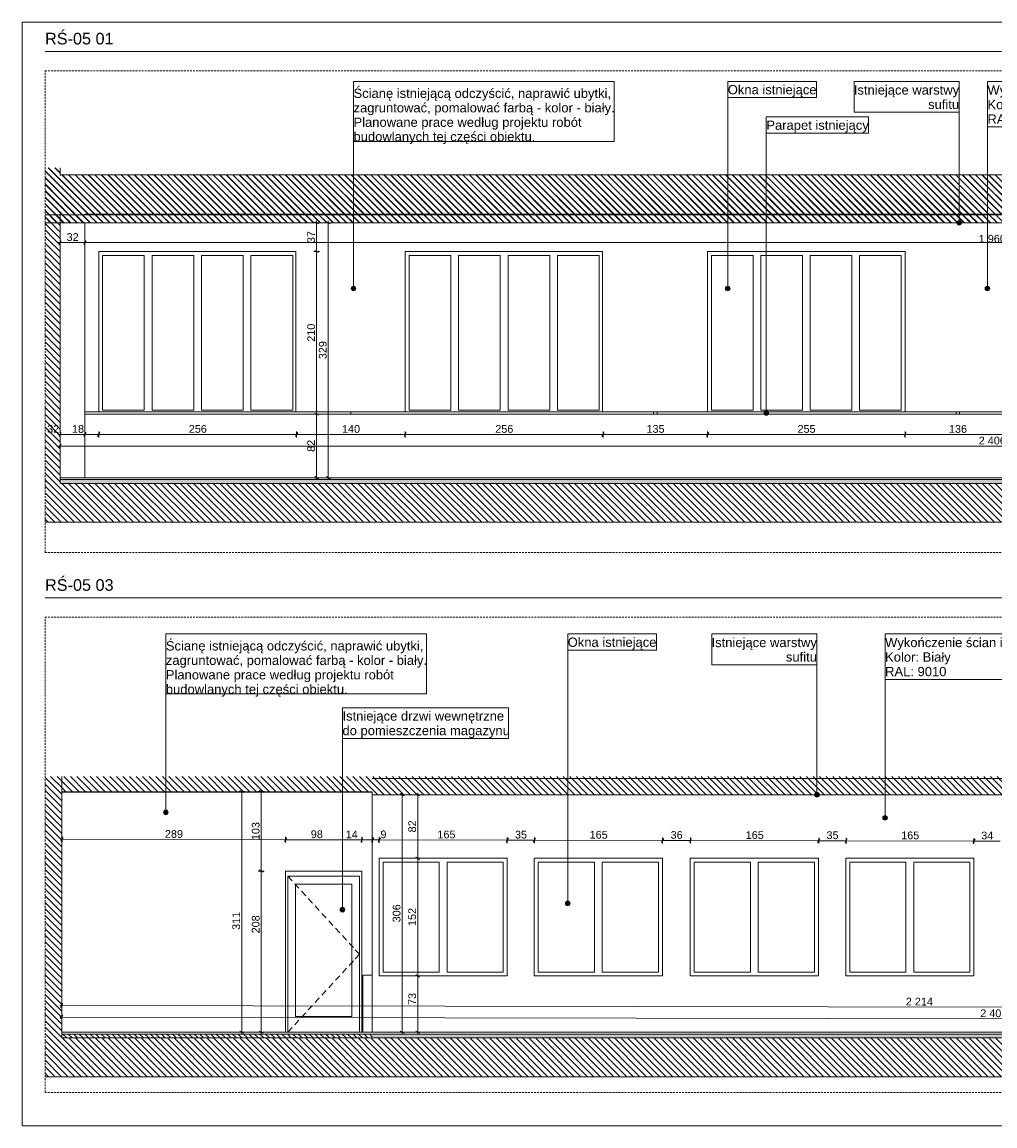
# Model space of a CAD drawing. Extents: x 180 to 8540, y 54 to 2910.
# Tile 1 of 4: x 180 to 2692, y 60 to 2910. Entities that reach past the tile are written whole.
import ezdxf
from ezdxf.xclip import XClip

# ---------------------------------------------------------------- set-up
doc = ezdxf.new("R2010")
doc.units = 0
doc.header["$MEASUREMENT"] = 0
doc.header["$XCLIPFRAME"] = 0
doc.linetypes.add('Przerywana długa', pattern=[78, 50, -28])
for name, color, linetype in [('280-A Dachy Powłoki', 7, 'Continuous'), ('399-W Wymiary i opisy', 7, 'Continuous'), ('420-K Ściany', 7, 'Continuous'), ('422-K ściany etap 2', 7, 'Continuous'), ('460-K Stropy', 7, 'Continuous'), ('460-K Stropy - wymieniane warstwy', 7, 'Continuous'), ('810-G Ogólne', 7, 'Continuous'), ('820-G Rysunki Obrazki', 7, 'Continuous'), ('824-G Wypełnienia RŚ', 7, 'Continuous'), ('840-G Znaczniki ogólne', 7, 'Continuous')]:
    doc.layers.add(name, color=color, linetype=linetype)
doc.styles.add('STYL_AUTOMATYCZNY_2', font='arial.ttf')
doc.styles.add('STYL_AUTOMATYCZNY_3', font='arial.ttf')
pattern_1 = [(135, (4188.184, 1733.606), (8.48528, 8.48528), [])]
pattern_2 = [(135, (1185.322, 302.057), (8.48528, 8.48528), [])]
pattern_3 = [(135, (1185.322, 302.057), (14.14214, 14.14214), [15, -5]), (135, (1171.18, 302.057), (14.14214, 14.14214), [15, -5])]

# ---------------------------------------------------------------- blocks, each defined once
blk = doc.blocks.new('Rysunek_1_4', base_point=(4188.2, 1733.6))
at = {"layer": '280-A Dachy Powłoki', "linetype": 'Continuous', "lineweight": 13}
h = blk.add_hatch(dxfattribs=at)
h.set_pattern_fill('Ściany_istniejące_0004', color=8, style=0, pattern_type=2)
h.set_pattern_definition(pattern_1)
h.paths.add_polyline_path([(278.3, 2514.2), (278.3, 2414.1), (4289.2, 2414.1), (4289.2, 2514.2)])
h = blk.add_hatch(dxfattribs=at)
h.set_pattern_fill('Ściany_istniejące_0004', color=8, style=0, pattern_type=2)
h.set_pattern_definition(pattern_1)
h.paths.add_polyline_path([(274.3, 2412.7), (239.3, 2412.7), (239.3, 2391.7), (274.3, 2391.7)])
h = blk.add_hatch(dxfattribs=at)
h.set_pattern_fill('Ściany_istniejące_0004', color=8, style=0, pattern_type=2)
h.set_pattern_definition(pattern_1)
h.paths.add_polyline_path([(4263.2, 2412.7), (278.3, 2412.7), (278.3, 2391.7), (4263.2, 2391.7)])
at = {"layer": '420-K Ściany', "linetype": 'Continuous', "lineweight": 13}
h = blk.add_hatch(dxfattribs=at)
h.set_pattern_fill('Ściany_istniejące_0004', color=8, style=0, pattern_type=2)
h.set_pattern_definition(pattern_1)
h.paths.add_polyline_path([(239.3, 1718.6), (278.3, 1718.6), (278.3, 2533.6), (239.3, 2533.6), (239.3, 2419.6), (274.3, 2419.6), (274.3, 2349.6), (239.3, 2349.6)])
at = {"layer": '460-K Stropy', "linetype": 'Continuous', "lineweight": 13}
h = blk.add_hatch(dxfattribs=at)
h.set_pattern_fill('Ściany_istniejące_0004', color=8, style=0, pattern_type=2)
h.set_pattern_definition(pattern_1)
h.paths.add_polyline_path([(274.3, 2419.6), (239.3, 2419.6), (239.3, 2412.7), (274.3, 2412.7)])
h = blk.add_hatch(dxfattribs=at)
h.set_pattern_fill('Ściany_istniejące_0004', color=8, style=0, pattern_type=2)
h.set_pattern_definition(pattern_1)
h.paths.add_polyline_path([(274.3, 2391.7), (239.3, 2391.7), (239.3, 2349.6), (274.3, 2349.6)])
h = blk.add_hatch(dxfattribs=at)
h.set_pattern_fill('Ściany_istniejące_0004', color=8, style=0, pattern_type=2)
h.set_pattern_definition(pattern_1)
h.paths.add_polyline_path([(5134.2, 1718.6), (239.3, 1718.6), (239.3, 1618.5), (5134.2, 1618.5)])
at = {"layer": '460-K Stropy - wymieniane warstwy', "linetype": 'Continuous', "lineweight": 0}
h = blk.add_hatch(dxfattribs=at)
h.set_pattern_fill('Beton_wylewka_0004', color=94, style=0, pattern_type=2)
h.set_pattern_definition([(135, (4188.184, 1733.606), (14.14214, 14.14214), [15, -5]), (135, (4174.041, 1733.606), (14.14214, 14.14214), [15, -5])])
h.paths.add_polyline_path([(278.3, 1718.6), (5091.2, 1718.6), (5091.2, 1728.6), (278.3, 1728.6)])
at = {"layer": '820-G Rysunki Obrazki', "linetype": 'Continuous', "lineweight": 13}
for points in [[(2593.8, 2391.7), (2594.2, 2389.4), (2595.5, 2387.5), (2597.5, 2386.2), (2599.8, 2385.7), (2602.1, 2386.2), (2604, 2387.5), (2605.3, 2389.4), (2605.8, 2391.7), (2605.3, 2394), (2604, 2395.9), (2602.1, 2397.2), (2599.8, 2397.7), (2597.5, 2397.2), (2595.5, 2395.9), (2594.2, 2394)], [(1029.8, 2222.1), (1030.2, 2219.8), (1031.5, 2217.9), (1033.5, 2216.6), (1035.8, 2216.1), (1038.1, 2216.6), (1040, 2217.9), (1041.3, 2219.8), (1041.8, 2222.1), (1041.3, 2224.4), (1040, 2226.4), (1038.1, 2227.7), (1035.8, 2228.1), (1033.5, 2227.7), (1031.5, 2226.4), (1030.2, 2224.4)], [(1996.3, 2222.1), (1996.7, 2219.8), (1998, 2217.9), (2000, 2216.6), (2002.3, 2216.1), (2004.6, 2216.6), (2006.5, 2217.9), (2007.8, 2219.8), (2008.3, 2222.1), (2007.8, 2224.4), (2006.5, 2226.4), (2004.6, 2227.7), (2002.3, 2228.1), (2000, 2227.7), (1998, 2226.4), (1996.7, 2224.4)], [(2666.8, 2222.1), (2667.2, 2219.8), (2668.5, 2217.9), (2670.5, 2216.6), (2672.8, 2216.1), (2675, 2216.6), (2677, 2217.9), (2678.3, 2219.8), (2678.8, 2222.1), (2678.3, 2224.4), (2677, 2226.4), (2675, 2227.7), (2672.8, 2228.1), (2670.5, 2227.7), (2668.5, 2226.4), (2667.2, 2224.4)], [(2095.8, 1900.7), (2096.2, 1898.4), (2097.5, 1896.5), (2099.5, 1895.2), (2101.8, 1894.7), (2104.1, 1895.2), (2106, 1896.5), (2107.3, 1898.4), (2107.8, 1900.7), (2107.3, 1903), (2106, 1905), (2104.1, 1906.3), (2101.8, 1906.7), (2099.5, 1906.3), (2097.5, 1905), (2096.2, 1903)]]:
    blk.add_hatch(color=154, dxfattribs=at).paths.add_polyline_path(points)
at = {"layer": '824-G Wypełnienia RŚ', "linetype": 'Continuous', "lineweight": 13}
h = blk.add_hatch(dxfattribs=at)
h.set_pattern_fill('_Poza_zakresem_opracowan_3B', color=8, style=0, pattern_type=2)
h.set_pattern_definition([(135, (4330.797, 2421.32), (8.48528, 8.48528), [])])
h.paths.add_polyline_path([(239.3, 2533.6), (239.3, 2391.2), (4263.2, 2392.7), (4263.2, 2366.9), (5134.2, 2366.9), (5134.2, 2515.2), (278.3, 2515.2), (278.3, 2533.6)])
at = {"layer": '280-A Dachy Powłoki', "color": 7, "linetype": 'Continuous', "lineweight": 13, "ltscale": 0.2}
for p, q in [((5091.2, 2515.2), (278.3, 2515.2)), ((4263.2, 2412.7), (239.3, 2412.7)), ((4263.2, 2413.7), (342.3, 2413.7)), ((4263.2, 2391.7), (239.3, 2391.7))]:
    blk.add_line(p, q, dxfattribs=at)
at = {"layer": '399-W Wymiary i opisy', "color": 154, "linetype": 'Continuous', "lineweight": 13, "ltscale": 0.2}
for p, q in [((945.7, 2388.8), (935.7, 2394.6)), ((940.7, 2391.7), (940.7, 2396.6)), ((975.7, 2388.8), (965.7, 2394.6)), ((970.7, 2391.7), (970.7, 2396.6)), ((948.2, 2391.7), (933.2, 2391.7)), ((940.7, 2317.6), (940.7, 2391.7)), ((978.2, 2391.7), (963.2, 2391.7)), ((970.7, 1733.6), (970.7, 2391.7)), ((273.4, 2340.6), (278.3, 2340.6)), ((281.2, 2345.6), (275.4, 2335.6)), ((278.3, 2333.1), (278.3, 2348.1)), ((278.3, 2340.6), (342.3, 2340.6)), ((345.2, 2345.6), (339.4, 2335.6)), ((342.3, 2333.1), (342.3, 2348.1)), ((342.3, 2340.6), (4263.1, 2340.6)), ((948.2, 2317.6), (933.2, 2317.6)), ((935.7, 2320.5), (945.7, 2314.7)), ((940.7, 1897.6), (940.7, 2317.6)), ((948.2, 1897.6), (933.2, 1897.6)), ((935.7, 1900.5), (945.7, 1894.7)), ((940.7, 1733.6), (940.7, 1897.6)), ((278.3, 1837.8), (278.3, 1852.8)), ((342.3, 1837.8), (342.3, 1852.8)), ((377.9, 1837.8), (377.9, 1852.8)), ((888.9, 1837.8), (888.9, 1852.8)), ((1169.3, 1837.8), (1169.3, 1852.8)), ((1680.3, 1837.8), (1680.3, 1852.8)), ((1950.3, 1837.8), (1950.3, 1852.8)), ((2460.3, 1837.8), (2460.3, 1852.8)), ((273.4, 1845.3), (278.3, 1845.3)), ((281.2, 1850.3), (275.4, 1840.3)), ((278.3, 1845.3), (342.3, 1845.3)), ((345.2, 1850.3), (339.4, 1840.3)), ((342.3, 1845.3), (377.9, 1845.3)), ((380.8, 1850.3), (375, 1840.3)), ((377.9, 1845.3), (888.9, 1845.3)), ((891.8, 1850.3), (886, 1840.3)), ((888.9, 1845.3), (1169.3, 1845.3)), ((1172.2, 1850.3), (1166.4, 1840.3)), ((1169.3, 1845.3), (1680.3, 1845.3)), ((1683.2, 1850.3), (1677.4, 1840.3)), ((1680.3, 1845.3), (1950.3, 1845.3)), ((1953.2, 1850.3), (1947.4, 1840.3)), ((1950.3, 1845.3), (2460.3, 1845.3)), ((2463.2, 1850.3), (2457.4, 1840.3)), ((2460.3, 1845.3), (2732.3, 1845.3)), ((273.4, 1815.3), (278.3, 1815.3)), ((281.2, 1820.3), (275.4, 1810.3)), ((278.3, 1807.8), (278.3, 1822.8)), ((278.3, 1815.3), (5091.2, 1815.3)), ((948.2, 1733.6), (933.2, 1733.6)), ((935.7, 1736.5), (945.7, 1730.7)), ((940.7, 1728.7), (940.7, 1733.6)), ((978.2, 1733.6), (963.2, 1733.6)), ((965.7, 1736.5), (975.7, 1730.7)), ((970.7, 1728.7), (970.7, 1733.6))]:
    blk.add_line(p, q, dxfattribs=at)
at = {"layer": '420-K Ściany', "color": 7, "linetype": 'Continuous', "lineweight": 13, "ltscale": 0.2}
for p, q in [((278.3, 2533.6), (278.3, 2514.2)), ((278.3, 2414.1), (278.3, 1733.6)), ((342.3, 2412.9), (342.3, 2414.1)), ((342.3, 1733.6), (342.3, 2391.7)), ((887.3, 1903.6), (887.3, 2317.6)), ((1678.7, 1903.6), (1678.7, 2317.6)), ((1950.3, 1903.6), (1950.3, 2317.6)), ((2460.3, 1903.6), (2460.3, 2317.6))]:
    blk.add_line(p, q, dxfattribs=at)
at = {"layer": '420-K Ściany', "color": 7, "linetype": 'Continuous', "lineweight": 13, "ltscale": 0.2, "flags": 128}
blk.add_lwpolyline([(278.3, 1733.6), (278.3, 1728.6), (278.3, 1718.6)], dxfattribs=at)
at = {"layer": '422-K ściany etap 2', "color": 7, "linetype": 'Continuous', "lineweight": 13, "ltscale": 0.2}
for p, q in [((377.9, 1903.6), (377.9, 2317.6)), ((887.3, 2317.6), (377.9, 2317.6)), ((1678.7, 2317.6), (1169.3, 2317.6)), ((1169.3, 1903.6), (1169.3, 2317.6)), ((1950.3, 2317.6), (2460.3, 2317.6)), ((387.9, 2307.6), (387.9, 1907.6)), ((495.6, 2307.6), (387.9, 2307.6)), ((495.6, 1907.6), (495.6, 2307.6)), ((515.6, 2307.6), (515.6, 1907.6)), ((623.4, 2307.6), (515.6, 2307.6)), ((623.4, 1907.6), (623.4, 2307.6)), ((643.4, 2307.6), (643.4, 1907.6)), ((751.1, 2307.6), (643.4, 2307.6)), ((751.1, 1907.6), (751.1, 2307.6)), ((771.1, 2307.6), (771.1, 1907.6)), ((878.9, 2307.6), (771.1, 2307.6)), ((878.9, 1907.6), (878.9, 2307.6)), ((1179.3, 2307.6), (1179.3, 1907.6)), ((1287, 2307.6), (1179.3, 2307.6)), ((1287, 1907.6), (1287, 2307.6)), ((1307, 2307.6), (1307, 1907.6)), ((1414.8, 2307.6), (1307, 2307.6)), ((1414.8, 1907.6), (1414.8, 2307.6)), ((1434.8, 2307.6), (1434.8, 1907.6)), ((1542.5, 2307.6), (1434.8, 2307.6)), ((1542.5, 1907.6), (1542.5, 2307.6)), ((1562.5, 2307.6), (1562.5, 1907.6)), ((1670.3, 2307.6), (1562.5, 2307.6)), ((1670.3, 1907.6), (1670.3, 2307.6)), ((1960.3, 2307.6), (1960.3, 1907.6)), ((2067.8, 2307.6), (1960.3, 2307.6)), ((2067.8, 1907.6), (2067.8, 2307.6)), ((2087.8, 2307.6), (2087.8, 1907.6)), ((2195.3, 2307.6), (2087.8, 2307.6)), ((2195.3, 1907.6), (2195.3, 2307.6)), ((2215.3, 2307.6), (2215.3, 1907.6)), ((2322.8, 2307.6), (2215.3, 2307.6)), ((2322.8, 1907.6), (2322.8, 2307.6)), ((2342.8, 2307.6), (2342.8, 1907.6)), ((2450.3, 2307.6), (2342.8, 2307.6)), ((2450.3, 1907.6), (2450.3, 2307.6)), ((1029.1, 1903.6), (342.3, 1903.6)), ((1029.1, 1897.6), (342.3, 1897.6)), ((387.9, 1907.6), (495.6, 1907.6)), ((515.6, 1907.6), (623.4, 1907.6)), ((643.4, 1907.6), (751.1, 1907.6)), ((771.1, 1907.6), (878.9, 1907.6)), ((1029.1, 1897.6), (1029.1, 1903.6)), ((1810.3, 1903.6), (1029.3, 1903.6)), ((1029.3, 1897.6), (1029.3, 1903.6)), ((1810.3, 1897.6), (1029.3, 1897.6)), ((1179.3, 1907.6), (1287, 1907.6)), ((1307, 1907.6), (1414.8, 1907.6)), ((1434.8, 1907.6), (1542.5, 1907.6)), ((1562.5, 1907.6), (1670.3, 1907.6)), ((2592.3, 1903.6), (1810.3, 1903.6)), ((1810.3, 1897.6), (1810.3, 1903.6)), ((2592.3, 1897.6), (1810.3, 1897.6)), ((1820.3, 1897.6), (1820.3, 1903.6)), ((1960.3, 1907.6), (2067.8, 1907.6)), ((2087.8, 1907.6), (2195.3, 1907.6)), ((2215.3, 1907.6), (2322.8, 1907.6)), ((2342.8, 1907.6), (2450.3, 1907.6)), ((3372.3, 1903.6), (2592.3, 1903.6)), ((2592.3, 1897.6), (2592.3, 1903.6)), ((3372.3, 1897.6), (2592.3, 1897.6)), ((2600.3, 1897.6), (2600.3, 1903.6))]:
    blk.add_line(p, q, dxfattribs=at)
at = {"layer": '460-K Stropy', "color": 7, "linetype": 'Continuous', "lineweight": 13, "ltscale": 0.2}
for p, q in [((5091.2, 1718.6), (278.3, 1718.6)), ((5134.2, 1618.5), (239.3, 1618.5))]:
    blk.add_line(p, q, dxfattribs=at)
at = {"layer": '460-K Stropy - wymieniane warstwy', "color": 94, "linetype": 'Continuous', "lineweight": 0, "ltscale": 0.2}
for p, q in [((5091.2, 1733.6), (278.3, 1733.6)), ((5091.2, 1728.6), (278.3, 1728.6))]:
    blk.add_line(p, q, dxfattribs=at)
at = {"layer": '820-G Rysunki Obrazki', "color": 154, "linetype": 'Continuous', "lineweight": 13, "ltscale": 0.2}
for p, q in [((1708.7, 2756.6), (1035.8, 2756.6)), ((1035.8, 2756.6), (1035.8, 2601.8)), ((1708.7, 2601.8), (1708.7, 2756.6)), ((2231.3, 2756.6), (2002.3, 2756.6)), ((2002.3, 2756.6), (2002.3, 2714.9)), ((2231.3, 2714.9), (2231.3, 2756.6)), ((2599.8, 2756.6), (2328.7, 2756.6)), ((2328.7, 2756.6), (2328.7, 2677.2)), ((2599.8, 2677.2), (2599.8, 2756.6)), ((3230.8, 2756.6), (2672.8, 2756.6)), ((2672.8, 2756.6), (2672.8, 2639.5)), ((2002.3, 2714.9), (2231.3, 2714.9)), ((2002.3, 2228.1), (2002.3, 2714.9)), ((2002.3, 2714.9), (2231.3, 2714.9)), ((2365.6, 2665), (2101.8, 2665)), ((2101.8, 2665), (2101.8, 2623.3)), ((2328.7, 2677.2), (2599.8, 2677.2)), ((2599.8, 2677.2), (2328.7, 2677.2)), ((2365.6, 2623.3), (2365.6, 2665)), ((2599.8, 2397.7), (2599.8, 2677.2)), ((2101.8, 2623.3), (2365.6, 2623.3)), ((2101.8, 1906.7), (2101.8, 2623.3)), ((2101.8, 2623.3), (2365.6, 2623.3)), ((2672.8, 2639.5), (3230.8, 2639.5)), ((2672.8, 2228.1), (2672.8, 2639.5)), ((2672.8, 2639.5), (3230.8, 2639.5)), ((1035.8, 2601.8), (1708.7, 2601.8)), ((1035.8, 2228.1), (1035.8, 2601.8)), ((1035.8, 2601.8), (1708.7, 2601.8))]:
    blk.add_line(p, q, dxfattribs=at)
for centre in [(2599.8, 2391.7), (1035.8, 2222.1), (2002.3, 2222.1), (2672.8, 2222.1), (2101.8, 1900.7)]:
    blk.add_circle(centre, 6, dxfattribs=at)
at = {"layer": '399-W Wymiary i opisy', "color": 154, "linetype": 'Continuous', "lineweight": 13, "char_height": 20, "attachment_point": 7, "rotation": 90, "style": 'STYL_AUTOMATYCZNY_2'}
for s, insert, width in [('\\A1;{\\pql;\\fArial|b0|i0|c238|p0;\\W1.000000;37}', (936.7, 2339.4), 30.509), ('\\A1;{\\pql;\\fArial|b0|i0|c238|p0;\\W1.000000;210}', (936.7, 2084.7), 45.763), ('\\A1;{\\pql;\\fArial|b0|i0|c238|p0;\\W1.000000;329}', (966.7, 2039.8), 45.763), ('\\A1;{\\pql;\\fArial|b0|i0|c238|p0;\\W1.000000;82}', (936.7, 1800.4), 30.509)]:
    blk.add_mtext(s, dxfattribs=dict(at, insert=insert, width=width))
at = {"layer": '399-W Wymiary i opisy', "color": 154, "linetype": 'Continuous', "lineweight": 13, "char_height": 20, "attachment_point": 7, "style": 'STYL_AUTOMATYCZNY_2'}
for s, insert, width in [('\\A1;{\\pql;\\fArial|b0|i0|c238|p0;\\W1.000000;32}', (295, 2344.6), 30.509), ('\\A1;{\\pql;\\fArial|b0|i0|c238|p0;\\W1.000000;1\xa0960}', (2650.4, 2340.4), 68.638), ('\\A1;{\\pql;\\fArial|b0|i0|c238|p0;\\W1.000000;32}', (244.9, 1849.3), 30.509), ('\\A1;{\\pql;\\fArial|b0|i0|c238|p0;\\W1.000000;18}', (308.9, 1849.3), 30.509), ('\\A1;{\\pql;\\fArial|b0|i0|c238|p0;\\W1.000000;256}', (610.5, 1849.3), 45.763), ('\\A1;{\\pql;\\fArial|b0|i0|c238|p0;\\W1.000000;140}', (1006.2, 1849.3), 45.763), ('\\A1;{\\pql;\\fArial|b0|i0|c238|p0;\\W1.000000;256}', (1401.9, 1849.3), 45.763), ('\\A1;{\\pql;\\fArial|b0|i0|c238|p0;\\W1.000000;135}', (1792.4, 1849.3), 45.763), ('\\A1;{\\pql;\\fArial|b0|i0|c238|p0;\\W1.000000;255}', (2182.4, 1849.3), 45.763), ('\\A1;{\\pql;\\fArial|b0|i0|c238|p0;\\W1.000000;136}', (2573.4, 1849.3), 45.763), ('\\A1;{\\pql;\\fArial|b0|i0|c238|p0;\\W1.000000;2\xa0406}', (2650.4, 1819.3), 68.638)]:
    blk.add_mtext(s, dxfattribs=dict(at, insert=insert, width=width))
at = {"layer": '820-G Rysunki Obrazki', "color": 154, "linetype": 'Continuous', "lineweight": 13, "char_height": 24, "attachment_point": 7, "style": 'STYL_AUTOMATYCZNY_3'}
for s, insert in [('\\A1;{\\pql;\\fArial|b0|i0|c238|p0;\\W1.000000;Okna istniejące}', (2002.3, 2716.2)), ('\\A1;{\\pql;\\fArial|b0|i0|c238|p0;\\W1.000000;Parapet istniejący}', (2101.8, 2624.6))]:
    blk.add_mtext(s, dxfattribs=dict(at, insert=insert))
at = {"layer": '820-G Rysunki Obrazki', "color": 154, "linetype": 'Continuous', "lineweight": 13, "char_height": 24, "style": 'STYL_AUTOMATYCZNY_3'}
for s, insert, attachment_point, line_spacing_factor in [('\\A1;{\\pqr;\\fArial|b0|i0|c238|p0;\\W1.000000;Istniejące warstwy\\P\\pqr;\\fArial|b0|i0|c238|p0;\\W1.000000;sufitu}', (2599.8, 2685.1), 9, 0.933377), ('\\A1;{\\pql;\\fArial|b0|i0|c238|p0;\\W1.000000;Wykończenie ścian istniejących: farba\\P\\pql;\\fArial|b0|i0|c238|p0;\\W1.000000;Kolor: Biały\\P\\pql;\\fArial|b0|i0|c238|p0;\\W1.000000;RAL: 9010}', (2672.8, 2647.3), 7, 0.936882), ('\\A1;{\\pql;\\fArial|b0|i0|c238|p0;\\W1.000000;Ścianę istniejącą odczyścić, naprawić ubytki, \\P\\pql;\\fArial|b0|i0|c238|p0;\\W1.000000;zagruntować, pomalować farbą - kolor - biały.\\fArial|b0|i0|c238|p0;\\W1.000000; \\P\\pql;\\fArial|b0|i0|c238|p0;\\W1.000000;Planowane prace według projektu robót \\P\\pql;\\fArial|b0|i0|c238|p0;\\W1.000000;budowlanych tej części obiektu.}', (1035.8, 2594.9), 7, 0.932798)]:
    blk.add_mtext(s, dxfattribs=dict(at, insert=insert, attachment_point=attachment_point, line_spacing_factor=line_spacing_factor))
blk = doc.blocks.new('Rysunek_3_1', base_point=(1185.3, 302.1))
at = {"layer": '280-A Dachy Powłoki', "linetype": 'Continuous', "lineweight": 13}
h = blk.add_hatch(dxfattribs=at)
h.set_pattern_fill('Ściany_istniejące_0001', color=8, style=0, pattern_type=2)
h.set_pattern_definition(pattern_2)
h.paths.add_polyline_path([(282.3, 962.1), (282.3, 922.7), (1084.3, 922.7), (1084.3, 962.1)])
h = blk.add_hatch(dxfattribs=at)
h.set_pattern_fill('Ściany_istniejące_0001', color=8, style=0, pattern_type=2)
h.set_pattern_definition(pattern_2)
h.paths.add_polyline_path([(1084.3, 958.6), (5095.2, 958.6), (5095.2, 962.1), (1084.3, 962.1)])
h = blk.add_hatch(dxfattribs=at)
h.set_pattern_fill('Ściany_istniejące_0001', color=8, style=0, pattern_type=2)
h.set_pattern_definition(pattern_2)
h.paths.add_polyline_path([(1084.3, 915.2), (5095.2, 915.2), (5095.2, 957.2), (1787.5, 957.2), (1084.3, 957.2)])
at = {"layer": '420-K Ściany', "linetype": 'Continuous', "lineweight": 13}
h = blk.add_hatch(dxfattribs=at)
h.set_pattern_fill('Ściany_istniejące_0001', color=8, style=0, pattern_type=2)
h.set_pattern_definition(pattern_2)
h.paths.add_polyline_path([(239.3, 287.1), (282.3, 287.1), (282.3, 962.1), (239.3, 962.1)])
at = {"layer": '460-K Stropy', "linetype": 'Continuous', "lineweight": 13}
h = blk.add_hatch(dxfattribs=at)
h.set_pattern_fill('Ściany_istniejące_0001', color=8, style=0, pattern_type=2)
h.set_pattern_definition(pattern_2)
h.paths.add_polyline_path([(1084.3, 287.1), (239.3, 287.1), (239.3, 187), (1084.3, 187)])
h = blk.add_hatch(dxfattribs=at)
h.set_pattern_fill('Ściany_istniejące_0001', color=8, style=0, pattern_type=2)
h.set_pattern_definition(pattern_2)
h.paths.add_polyline_path([(1787.5, 287.1), (1084.3, 287.1), (1084.3, 187), (5165.2, 187), (5165.2, 287.1)])
at = {"layer": '460-K Stropy - wymieniane warstwy', "linetype": 'Continuous', "lineweight": 0}
h = blk.add_hatch(dxfattribs=at)
h.set_pattern_fill('Beton_wylewka_0001', color=94, style=0, pattern_type=2)
h.set_pattern_definition(pattern_3)
h.paths.add_polyline_path([(282.3, 287.1), (1084.3, 287.1), (1084.3, 297.1), (282.3, 297.1)])
h = blk.add_hatch(dxfattribs=at)
h.set_pattern_fill('Beton_wylewka_0001', color=94, style=0, pattern_type=2)
h.set_pattern_definition(pattern_3)
h.paths.add_polyline_path([(1084.3, 287.1), (5095.2, 287.1), (5095.2, 297.1), (1084.3, 297.1)])
at = {"layer": '820-G Rysunki Obrazki', "linetype": 'Continuous', "lineweight": 13}
for points in [[(2226.4, 915), (2226.8, 912.7), (2228.1, 910.7), (2230.1, 909.4), (2232.4, 909), (2234.7, 909.4), (2236.6, 910.7), (2237.9, 912.7), (2238.4, 915), (2237.9, 917.3), (2236.6, 919.2), (2234.7, 920.5), (2232.4, 921), (2230.1, 920.5), (2228.1, 919.2), (2226.8, 917.3)], [(545.2, 869.5), (545.7, 867.2), (547, 865.2), (548.9, 863.9), (551.2, 863.5), (553.5, 863.9), (555.5, 865.2), (556.8, 867.2), (557.2, 869.5), (556.8, 871.8), (555.5, 873.7), (553.5, 875), (551.2, 875.5), (548.9, 875), (547, 873.7), (545.7, 871.8)], [(2402.5, 855.5), (2403, 853.2), (2404.3, 851.3), (2406.2, 850), (2408.5, 849.5), (2410.8, 850), (2412.7, 851.3), (2414, 853.2), (2414.5, 855.5), (2414, 857.8), (2412.7, 859.7), (2410.8, 861), (2408.5, 861.5), (2406.2, 861), (2404.3, 859.7), (2403, 857.8)], [(1582.9, 634.6), (1583.3, 632.3), (1584.6, 630.4), (1586.6, 629), (1588.9, 628.6), (1591.2, 629), (1593.1, 630.4), (1594.4, 632.3), (1594.9, 634.6), (1594.4, 636.9), (1593.1, 638.8), (1591.2, 640.1), (1588.9, 640.6), (1586.6, 640.1), (1584.6, 638.8), (1583.3, 636.9)], [(1001.3, 618.3), (1001.8, 616), (1003.1, 614), (1005, 612.7), (1007.3, 612.3), (1009.6, 612.7), (1011.6, 614), (1012.9, 616), (1013.3, 618.3), (1012.9, 620.6), (1011.6, 622.5), (1009.6, 623.8), (1007.3, 624.3), (1005, 623.8), (1003.1, 622.5), (1001.8, 620.6)]]:
    blk.add_hatch(color=154, dxfattribs=at).paths.add_polyline_path(points)
at = {"layer": '280-A Dachy Powłoki', "color": 7, "linetype": 'Continuous', "lineweight": 13, "ltscale": 0.2}
for p, q in [((5165.2, 957.2), (1084.3, 957.2)), ((1084.3, 922.7), (282.3, 922.7)), ((282.3, 922.1), (1084.3, 922.1)), ((5165.2, 915.2), (1084.3, 915.2)), ((1084.3, 915), (5095.2, 915))]:
    blk.add_line(p, q, dxfattribs=at)
at = {"layer": '399-W Wymiary i opisy', "color": 154, "linetype": 'Continuous', "lineweight": 13, "ltscale": 0.2}
for p, q in [((754.7, 923.4), (739.7, 923.4)), ((752.2, 920.5), (742.2, 926.3)), ((747.2, 923.4), (747.2, 928.3)), ((747.2, 302.1), (747.2, 923.4)), ((805, 923.4), (790, 923.4)), ((802.5, 920.5), (792.5, 926.3)), ((797.5, 923.4), (797.5, 928.3)), ((797.5, 718.1), (797.5, 923.4)), ((1168.8, 915), (1153.8, 915)), ((1166.3, 912.1), (1156.3, 917.9)), ((1161.3, 915), (1161.3, 919.9)), ((1161.3, 302.1), (1161.3, 915)), ((1209.1, 915), (1194.1, 915)), ((1206.6, 912.1), (1196.6, 917.9)), ((1201.6, 915), (1201.6, 919.9)), ((1201.6, 751.1), (1201.6, 915)), ((283.3, 800.1), (278.4, 800.1)), ((286.2, 805.1), (280.4, 795.1)), ((283.3, 807.6), (283.3, 792.6)), ((860.4, 799), (283.3, 800.1)), ((857.5, 794), (863.3, 804)), ((860.4, 806.5), (860.4, 791.5)), ((1057.4, 798.6), (860.4, 799)), ((1054.5, 793.6), (1060.3, 803.6)), ((1057.4, 806.1), (1057.4, 791.1)), ((1085.3, 798.5), (1057.4, 798.6)), ((1082.4, 793.5), (1088.2, 803.5)), ((1085.3, 806), (1085.3, 791)), ((1102.4, 798.5), (1085.3, 798.5)), ((1099.5, 793.5), (1105.3, 803.5)), ((1102.4, 806), (1102.4, 791)), ((1433, 797.9), (1102.4, 798.5)), ((1430.1, 792.9), (1435.9, 802.9)), ((1433, 805.4), (1433, 790.4)), ((1500.1, 792.8), (1505.9, 802.7)), ((1503, 805.2), (1503, 790.2)), ((1831.1, 792.1), (1836.9, 802.1)), ((1834, 804.6), (1834, 789.6)), ((1903.1, 792), (1908.9, 802)), ((1906, 804.5), (1906, 789.5)), ((2234.1, 791.4), (2239.9, 801.3)), ((2237, 803.8), (2237, 788.8)), ((2305.1, 791.2), (2310.9, 801.2)), ((2308, 803.7), (2308, 788.7)), ((2635.1, 790.6), (2640.9, 800.6)), ((2638, 803.1), (2638, 788.1)), ((1503, 797.7), (1433, 797.9)), ((1834, 797.1), (1503, 797.7)), ((1906, 797), (1834, 797.1)), ((2237, 796.3), (1906, 797)), ((2308, 796.2), (2237, 796.3)), ((2638, 795.6), (2308, 796.2)), ((2706, 795.5), (2638, 795.6)), ((1209.1, 751.1), (1194.1, 751.1)), ((1196.6, 753.9), (1206.6, 748.2)), ((1201.6, 447.1), (1201.6, 751.1)), ((805, 718.1), (790, 718.1)), ((792.5, 720.9), (802.5, 715.2)), ((797.5, 302.1), (797.5, 718.1)), ((1209.1, 447.1), (1194.1, 447.1)), ((1196.6, 449.9), (1206.6, 444.2)), ((1201.6, 302.1), (1201.6, 447.1)), ((282.5, 371.1), (277.6, 371.1)), ((285.3, 376.1), (279.6, 366.1)), ((282.5, 378.6), (282.4, 363.6)), ((4710.3, 362.7), (282.5, 371.1)), ((285.3, 346.1), (279.5, 336.1)), ((282.4, 348.6), (282.4, 333.6)), ((282.4, 341.1), (277.5, 341.1)), ((5094.7, 332), (282.4, 341.1)), ((754.7, 302.1), (739.7, 302.1)), ((742.2, 304.9), (752.2, 299.2)), ((747.2, 297.2), (747.2, 302.1)), ((805, 302.1), (790, 302.1)), ((792.5, 304.9), (802.5, 299.2)), ((797.5, 297.2), (797.5, 302.1)), ((1168.8, 302.1), (1153.8, 302.1)), ((1156.3, 304.9), (1166.3, 299.2)), ((1161.3, 297.2), (1161.3, 302.1)), ((1209.1, 302.1), (1194.1, 302.1)), ((1196.6, 304.9), (1206.6, 299.2)), ((1201.6, 297.2), (1201.6, 302.1))]:
    blk.add_line(p, q, dxfattribs=at)
at = {"layer": '420-K Ściany', "color": 7, "linetype": 'Continuous', "lineweight": 13, "ltscale": 0.2}
for p, q in [((282.3, 962.1), (282.3, 922.7)), ((282.3, 922.7), (282.3, 302.1)), ((1084.3, 302.1), (1084.3, 922.1)), ((1102.3, 447.1), (1102.3, 751.1)), ((1102.3, 751.1), (1432.3, 751.1)), ((1112.3, 457.1), (1112.3, 741.1)), ((1112.3, 741.1), (1257.3, 741.1)), ((1257.3, 741.1), (1257.3, 457.1)), ((1277.3, 457.1), (1277.3, 741.1)), ((1277.3, 741.1), (1422.3, 741.1)), ((1422.3, 741.1), (1422.3, 457.1)), ((1432.3, 751.1), (1432.3, 447.1)), ((1502.3, 447.1), (1502.3, 751.1)), ((1502.3, 751.1), (1833.3, 751.1)), ((1512.3, 457.1), (1512.3, 741.1)), ((1512.3, 741.1), (1657.8, 741.1)), ((1657.8, 741.1), (1657.8, 457.1)), ((1677.8, 457.1), (1677.8, 741.1)), ((1677.8, 741.1), (1823.3, 741.1)), ((1823.3, 741.1), (1823.3, 457.1)), ((1833.3, 751.1), (1833.3, 447.1)), ((1905.3, 447.1), (1905.3, 751.1)), ((1905.3, 751.1), (2236.3, 751.1)), ((1915.3, 457.1), (1915.3, 741.1)), ((1915.3, 741.1), (2060.8, 741.1)), ((2060.8, 741.1), (2060.8, 457.1)), ((2080.8, 457.1), (2080.8, 741.1)), ((2080.8, 741.1), (2226.3, 741.1)), ((2226.3, 741.1), (2226.3, 457.1)), ((2236.3, 751.1), (2236.3, 447.1)), ((2307.3, 447.1), (2307.3, 751.1)), ((2307.3, 751.1), (2637.3, 751.1)), ((2317.3, 457.1), (2317.3, 741.1)), ((2317.3, 741.1), (2462.3, 741.1)), ((2462.3, 741.1), (2462.3, 457.1)), ((2482.3, 457.1), (2482.3, 741.1)), ((2482.3, 741.1), (2627.3, 741.1)), ((2627.3, 741.1), (2627.3, 457.1)), ((2637.3, 751.1), (2637.3, 447.1)), ((860.2, 302.1), (860.2, 718.1)), ((860.2, 718.1), (1057.2, 718.1)), ((1057.2, 718.1), (1057.2, 302.1)), ((866.3, 704.5), (877.1, 692.7)), ((866.3, 704.5), (866.3, 684.5)), ((1051.1, 704.5), (866.3, 704.5)), ((866.3, 684.5), (866.3, 342.1)), ((883.9, 685.3), (886.3, 682.7)), ((886.3, 342.1), (886.3, 684.5)), ((886.3, 684.5), (1031.1, 684.5)), ((1031.1, 684.5), (1031.1, 342.1)), ((1051.1, 684.5), (1051.1, 704.5)), ((1051.1, 342.1), (1051.1, 684.5)), ((886.3, 682.7), (894.7, 673.5)), ((901.5, 666.2), (912.3, 654.4)), ((919.1, 647), (929.9, 635.2)), ((936.7, 627.9), (947.5, 616.1)), ((954.3, 608.7), (965.1, 596.9)), ((971.8, 589.6), (982.7, 577.8)), ((989.4, 570.4), (1000.3, 558.6)), ((1007, 551.3), (1017.8, 539.5)), ((1024.6, 532.1), (1031.1, 525)), ((1031.1, 525), (1035.4, 520.3)), ((1040.3, 515), (1051.1, 503.3)), ((1031.1, 481.5), (1035.4, 486.2)), ((1040.3, 491.5), (1051.1, 503.3)), ((1007, 455.2), (1017.8, 467)), ((1024.6, 474.4), (1031.1, 481.5)), ((1257.3, 457.1), (1112.3, 457.1)), ((1422.3, 457.1), (1277.3, 457.1)), ((1657.8, 457.1), (1512.3, 457.1)), ((1823.3, 457.1), (1677.8, 457.1)), ((2060.8, 457.1), (1915.3, 457.1)), ((2226.3, 457.1), (2080.8, 457.1)), ((2462.3, 457.1), (2317.3, 457.1)), ((2627.3, 457.1), (2482.3, 457.1)), ((971.8, 416.9), (982.7, 428.7)), ((989.4, 436.1), (1000.3, 447.9)), ((1060.3, 449.1), (1084.3, 449.1)), ((1060.3, 302.1), (1060.3, 449.1)), ((1432.3, 447.1), (1102.3, 447.1)), ((1833.3, 447.1), (1502.3, 447.1)), ((2236.3, 447.1), (1905.3, 447.1)), ((2637.3, 447.1), (2307.3, 447.1)), ((954.3, 397.8), (965.1, 409.6)), ((919.1, 359.5), (929.9, 371.3)), ((936.7, 378.7), (947.5, 390.4)), ((866.3, 342.1), (866.3, 302.1)), ((1031.1, 342.1), (886.3, 342.1)), ((901.5, 340.4), (903.1, 342.1)), ((903.1, 342.1), (912.3, 352.1)), ((1051.1, 302.1), (1051.1, 342.1)), ((866.3, 302.1), (877.1, 313.8)), ((883.9, 321.2), (894.7, 333))]:
    blk.add_line(p, q, dxfattribs=at)
at = {"layer": '420-K Ściany', "color": 7, "linetype": 'Continuous', "lineweight": 13, "ltscale": 0.2, "flags": 128}
blk.add_lwpolyline([(282.3, 302.1), (282.3, 297.1), (282.3, 287.1)], dxfattribs=at)
at = {"layer": '460-K Stropy', "color": 7, "linetype": 'Continuous', "lineweight": 13, "ltscale": 0.2, "flags": 128}
for points in [[(5095.2, 287.1), (1084.3, 287.1), (282.3, 287.1)], [(5165.2, 187), (1084.3, 187), (239.3, 187)]]:
    blk.add_lwpolyline(points, dxfattribs=at)
at = {"layer": '460-K Stropy - wymieniane warstwy', "color": 94, "linetype": 'Continuous', "lineweight": 0, "ltscale": 0.2, "flags": 128}
for points in [[(5095.2, 302.1), (1084.3, 302.1), (282.3, 302.1)], [(5095.2, 297.1), (1084.3, 297.1), (282.3, 297.1)]]:
    blk.add_lwpolyline(points, dxfattribs=at)
at = {"layer": '820-G Rysunki Obrazki', "color": 154, "linetype": 'Continuous', "lineweight": 13, "ltscale": 0.2}
for p, q in [((1224.2, 1330.1), (551.2, 1330.1)), ((551.2, 1330.1), (551.2, 1175.2)), ((1224.2, 1175.2), (1224.2, 1330.1)), ((1817.9, 1330.1), (1588.9, 1330.1)), ((1588.9, 1330.1), (1588.9, 1288.4)), ((1817.9, 1288.4), (1817.9, 1330.1)), ((2232.4, 1330.1), (1961.3, 1330.1)), ((1961.3, 1330.1), (1961.3, 1250.7)), ((2232.4, 1250.7), (2232.4, 1330.1)), ((2966.5, 1330.1), (2408.5, 1330.1)), ((2408.5, 1330.1), (2408.5, 1213)), ((1588.9, 1288.4), (1817.9, 1288.4)), ((1588.9, 640.6), (1588.9, 1288.4)), ((1588.9, 1288.4), (1817.9, 1288.4)), ((1961.3, 1250.7), (2232.4, 1250.7)), ((2232.4, 1250.7), (1961.3, 1250.7)), ((2232.4, 921), (2232.4, 1250.7)), ((2408.5, 1213), (2966.5, 1213)), ((2408.5, 861.5), (2408.5, 1213)), ((2408.5, 1213), (2966.5, 1213)), ((551.2, 1175.2), (1224.2, 1175.2)), ((551.2, 875.5), (551.2, 1175.2)), ((551.2, 1175.2), (1224.2, 1175.2)), ((1435.8, 1139.7), (1007.3, 1139.7)), ((1007.3, 1139.7), (1007.3, 1060.2)), ((1435.8, 1060.2), (1435.8, 1139.7)), ((1007.3, 1060.2), (1435.8, 1060.2)), ((1007.3, 624.3), (1007.3, 1060.2)), ((1007.3, 1060.2), (1435.8, 1060.2))]:
    blk.add_line(p, q, dxfattribs=at)
for centre in [(2232.4, 915), (551.2, 869.5), (2408.5, 855.5), (1588.9, 634.6), (1007.3, 618.3)]:
    blk.add_circle(centre, 6, dxfattribs=at)
at = {"layer": '399-W Wymiary i opisy', "color": 154, "linetype": 'Continuous', "lineweight": 13, "char_height": 20, "attachment_point": 7, "style": 'STYL_AUTOMATYCZNY_2'}
for s, insert, width, rotation in [('\\A1;{\\pql;\\fArial|b0|i0|c238|p0;\\W1.000000;103}', (793.5, 797.9), 45.763, 90), ('\\A1;{\\pql;\\fArial|b0|i0|c238|p0;\\W1.000000;82}', (1197.6, 817.8), 30.509, 90), ('\\A1;{\\pql;\\fArial|b0|i0|c238|p0;\\W1.000000;289}', (548.9, 803.6), 45.763, 359.8911), ('\\A1;{\\pql;\\fArial|b0|i0|c238|p0;\\W1.000000;98}', (925.5, 802.8), 30.509, 359.8911), ('\\A1;{\\pql;\\fArial|b0|i0|c238|p0;\\W1.000000;14}', (1015.8, 802.7), 30.509, 359.8911), ('\\A1;{\\pql;\\fArial|b0|i0|c238|p0;\\W1.000000;9}', (1105.3, 802.5), 15.254, 359.8911), ('\\A1;{\\pql;\\fArial|b0|i0|c238|p0;\\W1.000000;165}', (1252.5, 802.2), 45.763, 359.8911), ('\\A1;{\\pql;\\fArial|b0|i0|c238|p0;\\W1.000000;35}', (1452.7, 801.8), 30.509, 359.8911), ('\\A1;{\\pql;\\fArial|b0|i0|c238|p0;\\W1.000000;165}', (1645.6, 801.5), 45.763, 359.8911), ('\\A1;{\\pql;\\fArial|b0|i0|c238|p0;\\W1.000000;36}', (1854.7, 801.1), 30.509, 359.8911), ('\\A1;{\\pql;\\fArial|b0|i0|c238|p0;\\W1.000000;165}', (2048.6, 800.7), 45.763, 359.8911), ('\\A1;{\\pql;\\fArial|b0|i0|c238|p0;\\W1.000000;35}', (2257.2, 800.3), 30.509, 359.8911), ('\\A1;{\\pql;\\fArial|b0|i0|c238|p0;\\W1.000000;165}', (2450.1, 799.9), 45.763, 359.8911), ('\\A1;{\\pql;\\fArial|b0|i0|c238|p0;\\W1.000000;34}', (2656.7, 799.6), 30.509, 359.8911), ('\\A1;{\\pql;\\fArial|b0|i0|c238|p0;\\W1.000000;306}', (1157.3, 585.6), 45.763, 90), ('\\A1;{\\pql;\\fArial|b0|i0|c238|p0;\\W1.000000;311}', (743.2, 566.1), 43.728, 90), ('\\A1;{\\pql;\\fArial|b0|i0|c238|p0;\\W1.000000;208}', (793.5, 557.1), 45.763, 90), ('\\A1;{\\pql;\\fArial|b0|i0|c238|p0;\\W1.000000;152}', (1197.6, 576.2), 45.763, 90), ('\\A1;{\\pql;\\fArial|b0|i0|c238|p0;\\W1.000000;73}', (1197.6, 372.2), 30.509, 90), ('\\A1;{\\pql;\\fArial|b0|i0|c238|p0;\\W1.000000;2\xa0214}', (2462, 371), 68.638, 359.8911), ('\\A1;{\\pql;\\fArial|b0|i0|c238|p0;\\W1.000000;2\xa0406}', (2654.2, 340.6), 68.638, 359.8911)]:
    blk.add_mtext(s, dxfattribs=dict(at, insert=insert, width=width, rotation=rotation))
at = {"layer": '820-G Rysunki Obrazki', "color": 154, "linetype": 'Continuous', "lineweight": 13, "insert": (1588.9, 1289.7), "char_height": 24, "attachment_point": 7, "style": 'STYL_AUTOMATYCZNY_3'}
blk.add_mtext('\\A1;{\\pql;\\fArial|b0|i0|c238|p0;\\W1.000000;Okna istniejące}', dxfattribs=at)
at = {"layer": '820-G Rysunki Obrazki', "color": 154, "linetype": 'Continuous', "lineweight": 13, "char_height": 24, "style": 'STYL_AUTOMATYCZNY_3'}
for s, insert, attachment_point, line_spacing_factor in [('\\A1;{\\pqr;\\fArial|b0|i0|c238|p0;\\W1.000000;Istniejące warstwy\\P\\pqr;\\fArial|b0|i0|c238|p0;\\W1.000000;sufitu}', (2232.4, 1258.5), 9, 0.933377), ('\\A1;{\\pql;\\fArial|b0|i0|c238|p0;\\W1.000000;Wykończenie ścian istniejących: farba\\P\\pql;\\fArial|b0|i0|c238|p0;\\W1.000000;Kolor: Biały\\P\\pql;\\fArial|b0|i0|c238|p0;\\W1.000000;RAL: 9010}', (2408.5, 1220.8), 7, 0.936882), ('\\A1;{\\pql;\\fArial|b0|i0|c238|p0;\\W1.000000;Ścianę istniejącą odczyścić, naprawić ubytki, \\P\\pql;\\fArial|b0|i0|c238|p0;\\W1.000000;zagruntować, pomalować farbą - kolor - biały.\\fArial|b0|i0|c238|p0;\\W1.000000; \\P\\pql;\\fArial|b0|i0|c238|p0;\\W1.000000;Planowane prace według projektu robót \\P\\pql;\\fArial|b0|i0|c238|p0;\\W1.000000;budowlanych tej części obiektu.}', (551.2, 1168.3), 7, 0.932798), ('\\A1;{\\pql;\\fArial|b0|i0|c238|p0;\\W1.000000;Istniejące drzwi wewnętrzne\\P\\pql;\\fArial|b0|i0|c238|p0;\\W1.000000;do pomieszczenia magazynu}', (1007.3, 1061.5), 7, 0.940384)]:
    blk.add_mtext(s, dxfattribs=dict(at, insert=insert, attachment_point=attachment_point, line_spacing_factor=line_spacing_factor))

msp = doc.modelspace()

# ---------------------------------------------------------------- linework, layer by layer
at = {"layer": '810-G Ogólne', "color": 7, "linetype": 'Continuous', "lineweight": 13, "ltscale": 0.1}
for p, q in [((7790, 2910), (180, 2910)), ((180, 60), (180, 2910)), ((7540, 60), (180, 60))]:
    msp.add_line(p, q, dxfattribs=at)
at = {"layer": '820-G Rysunki Obrazki', "color": 7, "linetype": 'Continuous', "lineweight": 13, "ltscale": 0.1}
for p, q in [((239.3, 2834.3), (5134.2, 2834.3)), ((239.3, 1423.6), (5165.2, 1423.6))]:
    msp.add_line(p, q, dxfattribs=at)
at = {"layer": '840-G Znaczniki ogólne', "color": 8, "linetype": 'Przerywana długa', "lineweight": 13, "ltscale": 0.1}
for points in [[(239.3, 2784.3), (5134.2, 2784.3), (5134.2, 1540.9), (239.3, 1540.9)], [(239.3, 1373.6), (5165.2, 1373.6), (5165.2, 146.7), (239.3, 146.7)]]:
    msp.add_lwpolyline(points, close=True, dxfattribs=at)

# ---------------------------------------------------------------- block references
at = {"layer": '820-G Rysunki Obrazki', "color": 7, "linetype": 'Continuous', "lineweight": 13, "ltscale": 0.1}
ref = msp.add_blockref('Rysunek_1_4', (4188.2, 1733.6), dxfattribs=at)
XClip(ref).set_block_clipping_path([(239.3222180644, 1502.5214137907), (5134.1835892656, 2784.2676280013)])
ref = msp.add_blockref('Rysunek_3_1', (1185.3, 302.1), dxfattribs=at)
XClip(ref).set_block_clipping_path([(239.3222180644, 186.0165571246), (5165.2440561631, 1373.6135920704)])

# ---------------------------------------------------------------- texts
at = {"layer": '820-G Rysunki Obrazki', "color": 7, "lineweight": 13, "char_height": 30, "attachment_point": 1, "style": 'STYL_AUTOMATYCZNY_2'}
for s, insert in [('\\A1;{\\pql;\\pt0;\\fArial|b0|i0|c238|p0;\\W1.000000;RŚ-05 01}', (239.3, 2882.3)), ('\\A1;{\\pql;\\pt0;\\fArial|b0|i0|c238|p0;\\W1.000000;}', (2256.7, 2882.3)), ('\\A1;{\\pql;\\pt0;\\fArial|b0|i0|c238|p0;\\W1.000000;RŚ-05 03}', (239.3, 1471.6)), ('\\A1;{\\pql;\\pt0;\\fArial|b0|i0|c238|p0;\\W1.000000;}', (2272.2, 1471.6))]:
    msp.add_mtext(s, dxfattribs=dict(at, insert=insert))

doc.saveas('drawing.dxf')
